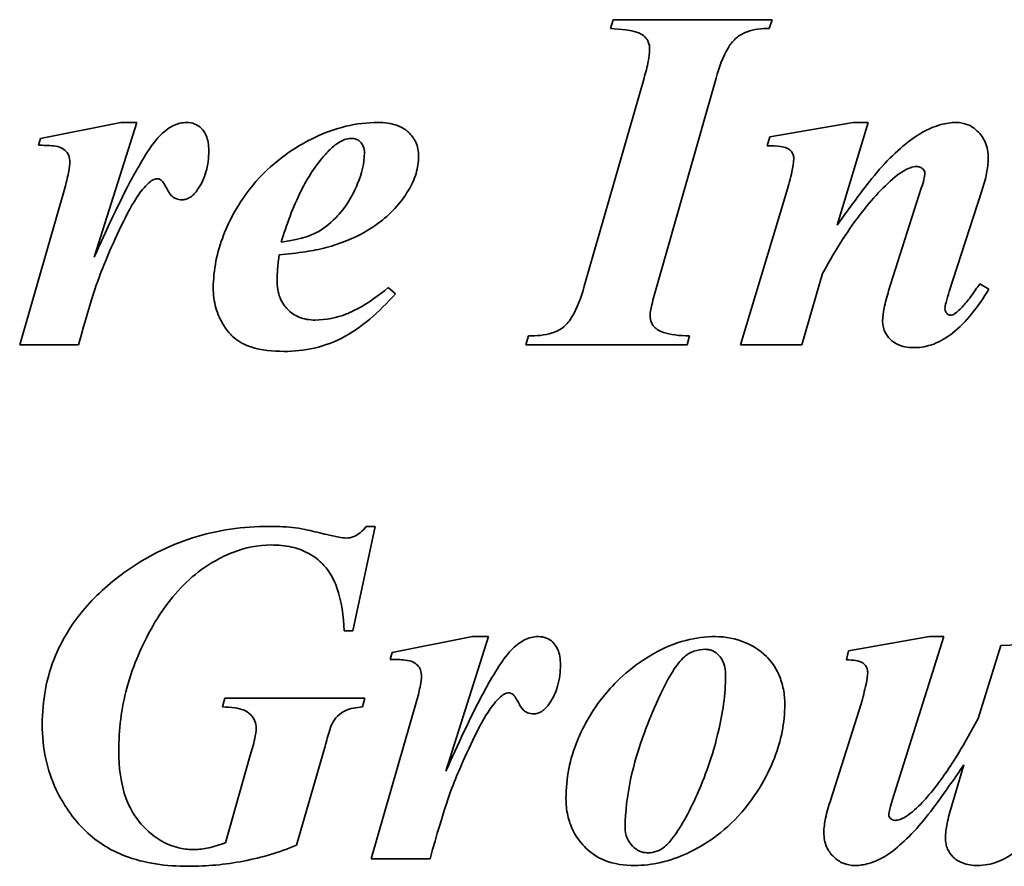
# Model space of a CAD drawing. Header units: millimetres. Extents: x 187 to 653, y 111 to 483.
# Tile 3 of 5: x 377 to 438, y 299 to 351. Entities that reach past the tile are written whole.
import ezdxf

# ---------------------------------------------------------------- set-up
doc = ezdxf.new("R2010")
doc.units = ezdxf.units.MM
doc.header["$LTSCALE"] = 2
doc.layers.add('Krawędzie widoczne(ISO)', color=7, linetype='Continuous', lineweight=35, true_color=0x262659)

msp = doc.modelspace()

# ---------------------------------------------------------------- linework, layer by layer
at = {"layer": 'Krawędzie widoczne(ISO)'}
for p, q in [((413.456, 350.743), (413.293, 350.204)), ((423.244, 350.743), (413.456, 350.743)), ((423.048, 350.204), (423.244, 350.743)), ((415.352, 347.149), (411.675, 334.338)), ((416.136, 334.338), (419.78, 347.149)), ((383.162, 344.42), (378.227, 343.439)), ((381.528, 336.135), (384.142, 344.42)), ((384.142, 344.42), (383.162, 344.42)), ((428.211, 344.42), (423.097, 343.537)), ((427.231, 338.096), (429.142, 344.42)), ((429.142, 344.42), (428.211, 344.42)), ((423.097, 343.537), (422.933, 342.982)), ((378.227, 343.439), (378.097, 343.015)), ((379.747, 340.515), (376.937, 330.743)), ((424.142, 340.188), (421.283, 330.743)), ((432.41, 340.384), (430.401, 334.06)), ((434.126, 334.011), (436.136, 340.22)), ((425.057, 330.743), (426.332, 335.122)), ((436.561, 334.158), (436.005, 334.485)), ((400.057, 333.881), (399.616, 334.256)), ((408.244, 331.282), (408.08, 330.743)), ((417.999, 330.743), (418.146, 331.282)), ((376.937, 330.743), (380.548, 330.743)), ((408.08, 330.743), (417.999, 330.743)), ((421.283, 330.743), (425.057, 330.743)), ((397.427, 313.146), (398.799, 319.568)), ((398.799, 319.568), (398.26, 319.568)), ((396.904, 313.146), (397.427, 313.146)), ((404.796, 312.787), (399.861, 311.807)), ((403.162, 304.503), (405.776, 312.787)), ((405.776, 312.787), (404.796, 312.787)), ((432.917, 312.787), (427.933, 311.905)), ((430.646, 302.771), (433.799, 312.787)), ((433.799, 312.787), (432.917, 312.787)), ((437.296, 312.248), (435.907, 307.738)), ((441.038, 312.378), (437.296, 312.248)), ((399.861, 311.807), (399.731, 311.382)), ((427.933, 311.905), (427.803, 311.349)), ((389.567, 308.996), (389.42, 308.457)), ((398.178, 308.996), (389.567, 308.996)), ((398.031, 308.457), (398.178, 308.996)), ((401.381, 308.882), (398.571, 299.11)), ((428.701, 308.653), (426.839, 302.754)), ((391.103, 305.401), (389.6, 300.107)), ((393.963, 299.944), (395.695, 305.908)), ((435.025, 304.895), (434.29, 302.395)), ((398.571, 299.11), (402.182, 299.11))]:
    msp.add_line(p, q, dxfattribs=at)
for points, knots in [([(413.293, 350.204), (413.878, 350.168), (414.63, 350.092), (415.15, 349.876), (415.278, 349.814), (415.496, 349.594), (415.566, 349.489), (415.672, 349.23), (415.695, 349.081), (415.695, 348.93)], [-0.4248752, -0.4248752, -0.4248752, -0.4248752, -0.1383559, -0.1383559, -0.0839006, -0.0839006, -0.0454102, -0.0454102, 0, 0, 0, 0]), ([(419.78, 347.149), (419.97, 347.811), (420.212, 348.483), (420.644, 349.204), (420.796, 349.414), (421.112, 349.699), (421.337, 349.866), (422.121, 350.152), (422.595, 350.204), (423.048, 350.204)], [-0.7774323, -0.7774323, -0.7774323, -0.7774323, -0.4024771, -0.4024771, -0.2498261, -0.2498261, -0.1358414, -0.1358414, 0, 0, 0, 0]), ([(415.695, 348.93), (415.695, 348.69), (415.654, 348.416), (415.544, 347.843), (415.448, 347.48), (415.352, 347.149)], [-0.1747619, -0.1747619, -0.1747619, -0.1747619, -0.103463, -0.103463, 0, 0, 0, 0]), ([(387.214, 344.42), (387.069, 344.42), (386.926, 344.402), (386.639, 344.332), (386.499, 344.279), (386.058, 344.058), (385.785, 343.834), (385.548, 343.586)], [-0.191348, -0.191348, -0.191348, -0.191348, -0.1478674, -0.1478674, -0.1028004, -0.1028004, 0, 0, 0, 0]), ([(388.571, 342.688), (388.571, 342.858), (388.559, 343.032), (388.503, 343.346), (388.463, 343.491), (388.311, 343.842), (388.196, 343.98), (387.989, 344.181), (387.864, 344.266), (387.56, 344.392), (387.389, 344.42), (387.214, 344.42)], [-0.1940248, -0.1940248, -0.1940248, -0.1940248, -0.1645866, -0.1645866, -0.1389763, -0.1389763, -0.098568, -0.098568, -0.0523338, -0.0523338, 0, 0, 0, 0]), ([(398.963, 344.42), (398.303, 344.42), (397.652, 344.339), (396.336, 344.022), (395.685, 343.781), (394.158, 343.046), (392.871, 342.288), (390.465, 339.706), (389.812, 338.336), (389.074, 336.439), (388.848, 335.358), (388.848, 334.24)], [-1.228759, -1.228759, -1.228759, -1.228759, -1.055513, -1.055513, -0.873161, -0.873161, -0.610676, -0.610676, -0.335466, -0.335466, 0, 0, 0, 0]), ([(401.479, 342.345), (401.479, 342.496), (401.466, 342.646), (401.407, 342.934), (401.364, 343.07), (401.196, 343.439), (401.042, 343.645), (400.745, 343.922), (400.536, 344.098), (399.792, 344.373), (399.369, 344.42), (398.963, 344.42)], [-0.6846461, -0.6846461, -0.6846461, -0.6846461, -0.5632578, -0.5632578, -0.4480448, -0.4480448, -0.2376003, -0.2376003, -0.1217562, -0.1217562, 0, 0, 0, 0]), ([(434.551, 344.42), (434.235, 344.42), (433.922, 344.371), (433.14, 344.156), (432.759, 343.963), (431.871, 343.508), (431.03, 342.792), (430.156, 341.887)], [-0.4978925, -0.4978925, -0.4978925, -0.4978925, -0.4510378, -0.4510378, -0.3775823, -0.3775823, 0, 0, 0, 0]), ([(436.528, 342.198), (436.528, 342.379), (436.513, 342.56), (436.447, 342.903), (436.399, 343.063), (436.223, 343.465), (436.067, 343.691), (435.683, 344.057), (435.49, 344.19), (435.041, 344.377), (434.8, 344.42), (434.551, 344.42)], [-0.3473256, -0.3473256, -0.3473256, -0.3473256, -0.2884396, -0.2884396, -0.2338179, -0.2338179, -0.1457627, -0.1457627, -0.0746577, -0.0746577, 0, 0, 0, 0]), ([(385.548, 343.586), (384.987, 343.005), (384.351, 341.915), (383.064, 339.53), (382.211, 337.681), (381.528, 336.135)], [-0.8064157, -0.8064157, -0.8064157, -0.8064157, -0.5068713, -0.5068713, 0, 0, 0, 0]), ([(378.097, 343.015), (378.377, 343.015), (378.739, 343.008), (379.226, 342.952), (379.355, 342.92), (379.602, 342.804), (379.707, 342.731), (379.872, 342.558), (379.922, 342.477), (380.008, 342.251), (380.025, 342.108), (380.025, 341.969)], [-0.2037083, -0.2037083, -0.2037083, -0.2037083, -0.1486692, -0.1486692, -0.1086553, -0.1086553, -0.0723928, -0.0723928, -0.0416562, -0.0416562, 0, 0, 0, 0]), ([(395.744, 342.459), (395.928, 342.664), (396.134, 342.868), (396.525, 343.168), (396.718, 343.289), (397.053, 343.411), (397.19, 343.439), (397.329, 343.439)], [-0.1897526, -0.1897526, -0.1897526, -0.1897526, -0.1069357, -0.1069357, -0.0417403, -0.0417403, 0, 0, 0, 0]), ([(397.329, 343.439), (397.445, 343.439), (397.559, 343.421), (397.76, 343.336), (397.841, 343.279), (397.959, 343.159), (398.027, 343.079), (398.127, 342.828), (398.146, 342.692), (398.146, 342.557)], [-0.2132499, -0.2132499, -0.2132499, -0.2132499, -0.1425627, -0.1425627, -0.0811032, -0.0811032, -0.0404428, -0.0404428, 0, 0, 0, 0]), ([(422.933, 342.982), (423.215, 342.982), (423.517, 342.973), (423.865, 342.926), (424.018, 342.898), (424.252, 342.781), (424.326, 342.732), (424.426, 342.632), (424.477, 342.57), (424.553, 342.382), (424.567, 342.282), (424.567, 342.181)], [-0.4161438, -0.4161438, -0.4161438, -0.4161438, -0.2082954, -0.2082954, -0.1097549, -0.1097549, -0.0606192, -0.0606192, -0.0301452, -0.0301452, 0, 0, 0, 0]), ([(387.884, 340.286), (388.118, 340.62), (388.287, 340.985), (388.521, 341.802), (388.571, 342.245), (388.571, 342.688)], [-0.2550097, -0.2550097, -0.2550097, -0.2550097, -0.1328158, -0.1328158, 0, 0, 0, 0]), ([(398.146, 342.557), (398.146, 341.903), (397.979, 341.259), (397.553, 340.23), (397.192, 339.455), (396.37, 338.526), (395.918, 338.057), (395.006, 337.532), (394.415, 337.258), (393.031, 337.05)], [-6.211768, -6.211768, -6.211768, -6.211768, -3.252357, -3.252357, -1.164958, -1.164958, -0.41972, -0.41972, 0, 0, 0, 0]), ([(393.031, 337.05), (393.35, 338.118), (393.749, 339.211), (394.65, 341.008), (395.141, 341.796), (395.744, 342.459)], [-0.6037351, -0.6037351, -0.6037351, -0.6037351, -0.2687179, -0.2687179, 0, 0, 0, 0]), ([(400.858, 340.253), (401.056, 340.576), (401.216, 340.919), (401.427, 341.629), (401.479, 341.983), (401.479, 342.345)], [-0.2221561, -0.2221561, -0.2221561, -0.2221561, -0.1084602, -0.1084602, 0, 0, 0, 0]), ([(380.025, 341.969), (380.025, 341.831), (379.994, 341.629), (379.9, 341.135), (379.819, 340.799), (379.747, 340.515)], [-0.1497107, -0.1497107, -0.1497107, -0.1497107, -0.0879704, -0.0879704, 0, 0, 0, 0]), ([(424.567, 342.181), (424.561, 341.95), (424.51, 341.657), (424.37, 341), (424.253, 340.568), (424.142, 340.188)], [-0.2008489, -0.2008489, -0.2008489, -0.2008489, -0.1187848, -0.1187848, 0, 0, 0, 0]), ([(430.156, 341.887), (429.757, 341.461), (429.293, 340.88), (428.375, 339.689), (427.766, 338.851), (427.231, 338.096)], [-0.4494158, -0.4494158, -0.4494158, -0.4494158, -0.2776238, -0.2776238, 0, 0, 0, 0]), ([(430.646, 340.939), (431.027, 341.271), (431.397, 341.519), (431.863, 341.679), (431.998, 341.707), (432.133, 341.707)], [-0.1479695, -0.1479695, -0.1479695, -0.1479695, -0.0404399, -0.0404399, 0, 0, 0, 0]), ([(432.133, 341.707), (432.175, 341.707), (432.217, 341.703), (432.297, 341.685), (432.335, 341.671), (432.44, 341.619), (432.492, 341.574), (432.554, 341.507), (432.58, 341.47), (432.615, 341.387), (432.623, 341.343), (432.623, 341.299)], [-0.05561786, -0.05561786, -0.05561786, -0.05561786, -0.04808331, -0.04808331, -0.04080598, -0.04080598, -0.02706632, -0.02706632, -0.01340077, -0.01340077, 0, 0, 0, 0]), ([(436.136, 340.22), (436.254, 340.569), (436.358, 340.934), (436.488, 341.589), (436.528, 341.897), (436.528, 342.198)], [-0.200432, -0.200432, -0.200432, -0.200432, -0.0900148, -0.0900148, 0, 0, 0, 0]), ([(432.623, 341.299), (432.623, 341.186), (432.599, 341.051), (432.529, 340.746), (432.469, 340.555), (432.41, 340.384)], [-0.09345055, -0.09345055, -0.09345055, -0.09345055, -0.05423203, -0.05423203, 0, 0, 0, 0]), ([(380.548, 330.743), (381.443, 333.938), (381.801, 334.899), (382.478, 336.519), (383.288, 338.41), (384.372, 340.204), (384.661, 340.497), (384.909, 340.737), (385.008, 340.82), (385.107, 340.874)], [-0.3211236, -0.3211236, -0.3211236, -0.3211236, -0.1898487, -0.1898487, -0.0911938, -0.0911938, -0.0335857, -0.0335857, 0, 0, 0, 0]), ([(385.107, 340.874), (385.156, 340.899), (385.208, 340.92), (385.307, 340.948), (385.354, 340.956), (385.401, 340.956)], [-0.03066802, -0.03066802, -0.03066802, -0.03066802, -0.01406282, -0.01406282, 0, 0, 0, 0]), ([(385.401, 340.956), (385.433, 340.956), (385.465, 340.951), (385.529, 340.933), (385.56, 340.919), (385.613, 340.889), (385.642, 340.869), (385.747, 340.774), (385.879, 340.561), (386.085, 340.169), (386.154, 340.036), (386.357, 339.837), (386.448, 339.776), (386.668, 339.685), (386.793, 339.665), (386.92, 339.665)], [-0.5711365, -0.5711365, -0.5711365, -0.5711365, -0.4968443, -0.4968443, -0.4189069, -0.4189069, -0.3569699, -0.3569699, -0.1232072, -0.1232072, -0.0715777, -0.0715777, -0.0381327, -0.0381327, 0, 0, 0, 0]), ([(426.332, 335.122), (426.961, 336.282), (427.67, 337.445), (429.101, 339.375), (429.833, 340.222), (430.646, 340.939)], [-0.7213617, -0.7213617, -0.7213617, -0.7213617, -0.3251941, -0.3251941, 0, 0, 0, 0]), ([(386.92, 339.665), (387.01, 339.665), (387.097, 339.678), (387.271, 339.73), (387.353, 339.77), (387.612, 339.937), (387.763, 340.108), (387.884, 340.286)], [-0.1190473, -0.1190473, -0.1190473, -0.1190473, -0.0922739, -0.0922739, -0.0646918, -0.0646918, 0, 0, 0, 0]), ([(395.793, 336.724), (397.549, 337.203), (398.585, 337.915), (399.743, 338.753), (400.364, 339.446), (400.858, 340.253)], [-0.4286215, -0.4286215, -0.4286215, -0.4286215, -0.2839935, -0.2839935, 0, 0, 0, 0]), ([(392.77, 334.698), (392.77, 334.929), (392.784, 335.174), (392.827, 335.694), (392.862, 335.994), (392.901, 336.282)], [-0.1565889, -0.1565889, -0.1565889, -0.1565889, -0.0872414, -0.0872414, 0, 0, 0, 0]), ([(392.901, 336.282), (393.438, 336.326), (393.998, 336.385), (394.946, 336.53), (395.387, 336.613), (395.793, 336.724)], [-0.2882308, -0.2882308, -0.2882308, -0.2882308, -0.12621, -0.12621, 0, 0, 0, 0]), ([(395.123, 332.263), (394.776, 332.263), (394.432, 332.316), (393.852, 332.558), (393.623, 332.714), (393.27, 333.072), (393.091, 333.298), (392.822, 333.966), (392.77, 334.332), (392.77, 334.698)], [-0.5202129, -0.5202129, -0.5202129, -0.5202129, -0.3524179, -0.3524179, -0.2158179, -0.2158179, -0.1096815, -0.1096815, 0, 0, 0, 0]), ([(436.005, 334.485), (435.923, 334.371), (435.833, 334.245), (435.698, 334.053), (435.633, 333.959), (435.58, 333.881)], [-0.07122123, -0.07122123, -0.07122123, -0.07122123, -0.02847012, -0.02847012, 0, 0, 0, 0]), ([(388.848, 334.24), (388.848, 333.826), (388.899, 333.417), (389.12, 332.63), (389.284, 332.266), (389.792, 331.462), (390.065, 331.227), (390.419, 330.924), (390.781, 330.741), (391.802, 330.401), (392.523, 330.335), (393.195, 330.335)], [-0.3688304, -0.3688304, -0.3688304, -0.3688304, -0.3546149, -0.3546149, -0.3407771, -0.3407771, -0.3219657, -0.3219657, -0.2014899, -0.2014899, 0, 0, 0, 0]), ([(393.195, 330.335), (393.822, 330.335), (394.444, 330.399), (395.767, 330.703), (396.328, 330.938), (397.945, 331.759), (399.06, 332.759), (400.057, 333.881)], [-0.7445696, -0.7445696, -0.7445696, -0.7445696, -0.6085463, -0.6085463, -0.4502713, -0.4502713, 0, 0, 0, 0]), ([(399.616, 334.256), (398.316, 333.204), (397.513, 332.822), (396.428, 332.396), (395.787, 332.263), (395.123, 332.263)], [-0.3495432, -0.3495432, -0.3495432, -0.3495432, -0.1992159, -0.1992159, 0, 0, 0, 0]), ([(411.675, 334.338), (411.479, 333.662), (411.229, 332.97), (410.698, 332.095), (410.517, 331.929), (410.204, 331.674), (409.953, 331.555), (409.236, 331.326), (408.72, 331.282), (408.244, 331.282)], [-0.31999, -0.31999, -0.31999, -0.31999, -0.2636309, -0.2636309, -0.2248318, -0.2248318, -0.1428254, -0.1428254, 0, 0, 0, 0]), ([(415.727, 332.524), (415.727, 332.691), (415.768, 332.934), (415.911, 333.568), (416.03, 333.986), (416.136, 334.338)], [-0.1937313, -0.1937313, -0.1937313, -0.1937313, -0.1104222, -0.1104222, 0, 0, 0, 0]), ([(430.401, 334.06), (430.295, 333.717), (430.191, 333.339), (430.07, 332.745), (430.025, 332.461), (430.025, 332.214)], [-0.1829161, -0.1829161, -0.1829161, -0.1829161, -0.074158, -0.074158, 0, 0, 0, 0]), ([(431.986, 330.564), (432.395, 330.564), (432.79, 330.642), (433.591, 330.949), (433.978, 331.185), (435.185, 332.134), (435.928, 333.112), (436.561, 334.158)], [-0.6565687, -0.6565687, -0.6565687, -0.6565687, -0.5184327, -0.5184327, -0.3669549, -0.3669549, 0, 0, 0, 0]), ([(433.865, 332.949), (433.865, 333.052), (433.899, 333.213), (433.983, 333.551), (434.06, 333.803), (434.126, 334.011)], [-0.1036539, -0.1036539, -0.1036539, -0.1036539, -0.0655189, -0.0655189, 0, 0, 0, 0]), ([(435.58, 333.881), (435.415, 333.646), (435.236, 333.413), (434.884, 333.017), (434.707, 332.841), (434.518, 332.688)], [-0.1591521, -0.1591521, -0.1591521, -0.1591521, -0.0729615, -0.0729615, 0, 0, 0, 0]), ([(434.208, 332.557), (434.188, 332.557), (434.169, 332.56), (434.13, 332.57), (434.111, 332.578), (434.046, 332.614), (434.006, 332.65), (433.942, 332.72), (433.912, 332.763), (433.874, 332.854), (433.865, 332.901), (433.865, 332.949)], [-0.05299147, -0.05299147, -0.05299147, -0.05299147, -0.04814797, -0.04814797, -0.04298982, -0.04298982, -0.02991444, -0.02991444, -0.01447669, -0.01447669, 0, 0, 0, 0]), ([(434.518, 332.688), (434.465, 332.645), (434.404, 332.606), (434.297, 332.566), (434.253, 332.557), (434.208, 332.557)], [-0.03423187, -0.03423187, -0.03423187, -0.03423187, -0.01359658, -0.01359658, 0, 0, 0, 0]), ([(416.152, 331.691), (416.074, 331.745), (416.003, 331.808), (415.884, 331.952), (415.837, 332.03), (415.749, 332.245), (415.727, 332.383), (415.727, 332.524)], [-0.0982451, -0.0982451, -0.0982451, -0.0982451, -0.06962249, -0.06962249, -0.04224787, -0.04224787, 0, 0, 0, 0]), ([(430.025, 332.214), (430.025, 332.102), (430.035, 331.99), (430.077, 331.775), (430.108, 331.673), (430.234, 331.381), (430.357, 331.213), (430.613, 330.966), (430.786, 330.823), (431.355, 330.603), (431.674, 330.564), (431.986, 330.564)], [-0.4447939, -0.4447939, -0.4447939, -0.4447939, -0.3764154, -0.3764154, -0.3110051, -0.3110051, -0.1826181, -0.1826181, -0.0935196, -0.0935196, 0, 0, 0, 0]), ([(418.146, 331.282), (417.512, 331.297), (416.958, 331.36), (416.415, 331.542), (416.272, 331.605), (416.152, 331.691)], [-0.1721824, -0.1721824, -0.1721824, -0.1721824, -0.0440577, -0.0440577, 0, 0, 0, 0]), ([(392.296, 319.568), (390.683, 319.568), (389.099, 319.346), (386.046, 318.375), (384.648, 317.656), (383.358, 316.725)], [-0.9610068, -0.9610068, -0.9610068, -0.9610068, -0.4771461, -0.4771461, 0, 0, 0, 0]), ([(393.914, 319.486), (393.655, 319.514), (393.394, 319.534), (392.855, 319.562), (392.575, 319.568), (392.296, 319.568)], [-0.1618507, -0.1618507, -0.1618507, -0.1618507, -0.0836742, -0.0836742, 0, 0, 0, 0]), ([(395.825, 319.061), (395.456, 319.154), (395.035, 319.256), (394.442, 319.388), (394.141, 319.452), (393.914, 319.486)], [-0.1861237, -0.1861237, -0.1861237, -0.1861237, -0.0688611, -0.0688611, 0, 0, 0, 0]), ([(398.26, 319.568), (398.148, 319.427), (398.022, 319.292), (397.762, 319.081), (397.631, 318.997), (397.342, 318.88), (397.191, 318.849), (397.035, 318.849)], [-0.1475275, -0.1475275, -0.1475275, -0.1475275, -0.0934435, -0.0934435, -0.0470034, -0.0470034, 0, 0, 0, 0]), ([(397.035, 318.849), (396.904, 318.849), (396.726, 318.875), (396.33, 318.944), (396.06, 319.005), (395.825, 319.061)], [-0.1198084, -0.1198084, -0.1198084, -0.1198084, -0.0722359, -0.0722359, 0, 0, 0, 0]), ([(383.031, 305.744), (383.031, 307.059), (383.195, 308.353), (383.932, 311.113), (384.513, 312.341), (385.644, 314.367), (386.41, 315.427), (388.389, 317.218), (389.415, 317.713), (390.811, 318.259), (391.605, 318.424), (392.427, 318.424)], [-0.9183833, -0.9183833, -0.9183833, -0.9183833, -0.7885294, -0.7885294, -0.6362319, -0.6362319, -0.4496473, -0.4496473, -0.2465937, -0.2465937, 0, 0, 0, 0]), ([(392.427, 318.424), (392.843, 318.424), (393.262, 318.386), (394.035, 318.211), (394.387, 318.084), (395.188, 317.648), (395.488, 317.354), (396.018, 316.774), (396.272, 316.296), (396.75, 314.968), (396.868, 314.022), (396.904, 313.146)], [-0.6099318, -0.6099318, -0.6099318, -0.6099318, -0.5510457, -0.5510457, -0.4978443, -0.4978443, -0.4221382, -0.4221382, -0.2628869, -0.2628869, 0, 0, 0, 0]), ([(383.358, 316.725), (382.416, 316.036), (381.544, 315.251), (380.116, 313.521), (379.555, 312.614), (378.578, 310.267), (378.325, 308.844), (378.325, 307.378)], [-1.112712, -1.112712, -1.112712, -1.112712, -0.762553, -0.762553, -0.439827, -0.439827, 0, 0, 0, 0]), ([(408.848, 312.787), (408.703, 312.787), (408.56, 312.769), (408.273, 312.699), (408.133, 312.646), (407.692, 312.425), (407.419, 312.201), (407.182, 311.954)], [-0.191348, -0.191348, -0.191348, -0.191348, -0.1478674, -0.1478674, -0.1028004, -0.1028004, 0, 0, 0, 0]), ([(410.205, 311.055), (410.205, 311.226), (410.193, 311.399), (410.137, 311.713), (410.097, 311.858), (409.945, 312.209), (409.83, 312.347), (409.623, 312.548), (409.498, 312.633), (409.194, 312.759), (409.023, 312.787), (408.848, 312.787)], [-0.1940248, -0.1940248, -0.1940248, -0.1940248, -0.1645866, -0.1645866, -0.1389763, -0.1389763, -0.098568, -0.098568, -0.0523338, -0.0523338, 0, 0, 0, 0]), ([(419.747, 312.787), (419.13, 312.787), (418.523, 312.711), (417.172, 312.361), (416.582, 312.08), (414.604, 311.027), (413.61, 310.009), (412.031, 308.138), (411.492, 306.976), (410.774, 305.256), (410.548, 304.06), (410.548, 302.82)], [-0.7161253, -0.7161253, -0.7161253, -0.7161253, -0.6942939, -0.6942939, -0.6667009, -0.6667009, -0.5591016, -0.5591016, -0.3720527, -0.3720527, 0, 0, 0, 0]), ([(424.012, 308.62), (424.012, 308.934), (423.984, 309.246), (423.864, 309.849), (423.775, 310.136), (423.402, 310.995), (423.085, 311.359), (422.456, 311.99), (421.963, 312.257), (420.977, 312.669), (420.374, 312.787), (419.747, 312.787)], [-0.4373063, -0.4373063, -0.4373063, -0.4373063, -0.4079948, -0.4079948, -0.3798413, -0.3798413, -0.3204635, -0.3204635, -0.1880443, -0.1880443, 0, 0, 0, 0]), ([(417.835, 311.545), (418.009, 311.697), (418.205, 311.812), (418.655, 311.969), (418.898, 312.003), (419.142, 312.003)], [-0.1428238, -0.1428238, -0.1428238, -0.1428238, -0.0734734, -0.0734734, 0, 0, 0, 0]), ([(419.142, 312.003), (419.218, 312.003), (419.293, 311.995), (419.44, 311.964), (419.51, 311.941), (419.723, 311.844), (419.849, 311.747), (420.05, 311.535), (420.161, 311.395), (420.336, 310.931), (420.368, 310.661), (420.368, 310.401)], [-0.3128747, -0.3128747, -0.3128747, -0.3128747, -0.272738, -0.272738, -0.2332186, -0.2332186, -0.1486831, -0.1486831, -0.0780514, -0.0780514, 0, 0, 0, 0]), ([(399.731, 311.382), (400.011, 311.382), (400.373, 311.375), (400.86, 311.319), (400.989, 311.287), (401.236, 311.171), (401.341, 311.098), (401.506, 310.925), (401.556, 310.844), (401.642, 310.618), (401.659, 310.475), (401.659, 310.336)], [-0.2037083, -0.2037083, -0.2037083, -0.2037083, -0.1486692, -0.1486692, -0.1086553, -0.1086553, -0.0723928, -0.0723928, -0.0416562, -0.0416562, 0, 0, 0, 0]), ([(407.182, 311.954), (406.621, 311.372), (405.985, 310.283), (404.698, 307.897), (403.845, 306.048), (403.162, 304.503)], [-0.8064157, -0.8064157, -0.8064157, -0.8064157, -0.5068713, -0.5068713, 0, 0, 0, 0]), ([(414.191, 301.055), (414.191, 303.004), (414.693, 305.007), (415.52, 307.265), (416.277, 309.339), (417.343, 310.999), (417.582, 311.316), (417.835, 311.545)], [-2.292294, -2.292294, -2.292294, -2.292294, -0.520514, -0.520514, -0.102553, -0.102553, 0, 0, 0, 0]), ([(409.518, 308.653), (409.752, 308.987), (409.921, 309.352), (410.155, 310.169), (410.205, 310.612), (410.205, 311.055)], [-0.2550097, -0.2550097, -0.2550097, -0.2550097, -0.1328158, -0.1328158, 0, 0, 0, 0]), ([(427.803, 311.349), (427.981, 311.349), (428.189, 311.342), (428.513, 311.294), (428.608, 311.264), (428.786, 311.175), (428.866, 311.122), (429.003, 310.981), (429.04, 310.911), (429.095, 310.776), (429.11, 310.688), (429.11, 310.597)], [-0.0972648, -0.0972648, -0.0972648, -0.0972648, -0.07652705, -0.07652705, -0.05940853, -0.05940853, -0.0436281, -0.0436281, -0.02707134, -0.02707134, 0, 0, 0, 0]), ([(401.659, 310.336), (401.659, 310.198), (401.628, 309.996), (401.534, 309.503), (401.453, 309.166), (401.381, 308.882)], [-0.1497107, -0.1497107, -0.1497107, -0.1497107, -0.0879704, -0.0879704, 0, 0, 0, 0]), ([(420.368, 310.401), (420.368, 309.234), (420.19, 308.05), (419.726, 306.11), (419.353, 304.756), (418.236, 302.192), (417.646, 301.104), (416.984, 300.214), (416.799, 299.997), (416.61, 299.846)], [-1.006678, -1.006678, -1.006678, -1.006678, -0.58764, -0.58764, -0.289979, -0.289979, -0.072633, -0.072633, 0, 0, 0, 0]), ([(429.11, 310.597), (429.11, 310.405), (429.066, 310.134), (428.927, 309.472), (428.808, 309.03), (428.701, 308.653)], [-0.2015755, -0.2015755, -0.2015755, -0.2015755, -0.1175559, -0.1175559, 0, 0, 0, 0]), ([(402.182, 299.11), (403.077, 302.305), (403.435, 303.266), (404.112, 304.886), (404.922, 306.777), (406.006, 308.571), (406.295, 308.865), (406.543, 309.104), (406.642, 309.187), (406.74, 309.241)], [-0.3211236, -0.3211236, -0.3211236, -0.3211236, -0.1898487, -0.1898487, -0.0911938, -0.0911938, -0.0335857, -0.0335857, 0, 0, 0, 0]), ([(406.74, 309.241), (406.79, 309.266), (406.842, 309.288), (406.941, 309.315), (406.988, 309.323), (407.035, 309.323)], [-0.03066802, -0.03066802, -0.03066802, -0.03066802, -0.01406282, -0.01406282, 0, 0, 0, 0]), ([(407.035, 309.323), (407.067, 309.323), (407.099, 309.318), (407.163, 309.3), (407.194, 309.286), (407.247, 309.256), (407.276, 309.236), (407.381, 309.141), (407.513, 308.928), (407.719, 308.536), (407.788, 308.403), (407.991, 308.205), (408.082, 308.143), (408.302, 308.052), (408.427, 308.032), (408.554, 308.032)], [-0.5711365, -0.5711365, -0.5711365, -0.5711365, -0.4968443, -0.4968443, -0.4189069, -0.4189069, -0.3569699, -0.3569699, -0.1232072, -0.1232072, -0.0715777, -0.0715777, -0.0381327, -0.0381327, 0, 0, 0, 0]), ([(389.42, 308.457), (389.668, 308.457), (389.928, 308.444), (390.365, 308.376), (390.564, 308.328), (390.825, 308.215), (391, 308.131), (391.273, 307.845), (391.354, 307.727), (391.469, 307.451), (391.495, 307.303), (391.495, 307.15)], [-0.5270255, -0.5270255, -0.5270255, -0.5270255, -0.323241, -0.323241, -0.1643699, -0.1643699, -0.0895141, -0.0895141, -0.0459094, -0.0459094, 0, 0, 0, 0]), ([(396.152, 307.411), (396.242, 307.59), (396.355, 307.754), (396.651, 308.052), (396.809, 308.153), (397.274, 308.367), (397.651, 308.433), (398.031, 308.457)], [-0.2264547, -0.2264547, -0.2264547, -0.2264547, -0.1729972, -0.1729972, -0.1142845, -0.1142845, 0, 0, 0, 0]), ([(408.554, 308.032), (408.644, 308.032), (408.731, 308.045), (408.905, 308.098), (408.987, 308.137), (409.246, 308.304), (409.397, 308.475), (409.518, 308.653)], [-0.1190473, -0.1190473, -0.1190473, -0.1190473, -0.0922739, -0.0922739, -0.0646918, -0.0646918, 0, 0, 0, 0]), ([(414.763, 298.702), (415.31, 298.702), (415.85, 298.766), (416.94, 299.017), (417.478, 299.209), (418.798, 299.822), (419.995, 300.499), (422.362, 303.052), (423.038, 304.465), (423.782, 306.376), (424.012, 307.479), (424.012, 308.62)], [-1.203899, -1.203899, -1.203899, -1.203899, -1.043147, -1.043147, -0.875174, -0.875174, -0.615126, -0.615126, -0.342385, -0.342385, 0, 0, 0, 0]), ([(378.325, 307.378), (378.325, 306.668), (378.392, 305.962), (378.684, 304.605), (378.899, 303.966), (379.586, 302.523), (380.19, 301.599), (381.745, 300.103), (382.552, 299.629), (384.628, 298.825), (385.974, 298.653), (387.296, 298.653)], [-1.388241, -1.388241, -1.388241, -1.388241, -1.166439, -1.166439, -0.954595, -0.954595, -0.667145, -0.667145, -0.396518, -0.396518, 0, 0, 0, 0]), ([(391.495, 307.15), (391.495, 306.979), (391.444, 306.716), (391.319, 306.157), (391.204, 305.744), (391.103, 305.401)], [-0.1705873, -0.1705873, -0.1705873, -0.1705873, -0.1071299, -0.1071299, 0, 0, 0, 0]), ([(395.695, 305.908), (395.774, 306.217), (395.876, 306.599), (396.034, 307.116), (396.099, 307.304), (396.152, 307.411)], [-0.0894463, -0.0894463, -0.0894463, -0.0894463, -0.03604772, -0.03604772, 0, 0, 0, 0]), ([(435.907, 307.738), (435.387, 306.757), (434.812, 305.753), (433.715, 304.091), (433.165, 303.341), (432.574, 302.689)], [-0.598089, -0.598089, -0.598089, -0.598089, -0.2642109, -0.2642109, 0, 0, 0, 0]), ([(387.672, 299.682), (387.38, 299.682), (387.091, 299.711), (386.525, 299.832), (386.254, 299.922), (385.435, 300.297), (384.952, 300.673), (384.234, 301.438), (383.813, 301.955), (383.148, 303.735), (383.031, 304.759), (383.031, 305.744)], [-1.31633, -1.31633, -1.31633, -1.31633, -1.133359, -1.133359, -0.95351, -0.95351, -0.569159, -0.569159, -0.295613, -0.295613, 0, 0, 0, 0]), ([(432.263, 301.137), (432.627, 301.548), (433.068, 302.132), (433.926, 303.301), (434.513, 304.145), (435.025, 304.895)], [-0.4330656, -0.4330656, -0.4330656, -0.4330656, -0.2721817, -0.2721817, 0, 0, 0, 0]), ([(410.548, 302.82), (410.548, 302.469), (410.582, 302.12), (410.731, 301.453), (410.84, 301.141), (411.229, 300.366), (411.526, 300.011), (412.111, 299.439), (412.499, 299.191), (413.514, 298.788), (414.142, 298.702), (414.763, 298.702)], [-0.5649677, -0.5649677, -0.5649677, -0.5649677, -0.496611, -0.496611, -0.4317526, -0.4317526, -0.3274444, -0.3274444, -0.1865404, -0.1865404, 0, 0, 0, 0]), ([(426.839, 302.754), (426.716, 302.386), (426.6, 301.99), (426.461, 301.329), (426.414, 301.017), (426.414, 300.728)], [-0.2034179, -0.2034179, -0.2034179, -0.2034179, -0.0865957, -0.0865957, 0, 0, 0, 0]), ([(430.417, 301.807), (430.417, 301.905), (430.441, 302.04), (430.519, 302.369), (430.585, 302.585), (430.646, 302.771)], [-0.100765, -0.100765, -0.100765, -0.100765, -0.0584623, -0.0584623, 0, 0, 0, 0]), ([(432.574, 302.689), (432.297, 302.388), (431.962, 302.057), (431.468, 301.707), (431.287, 301.599), (431.003, 301.502), (430.898, 301.48), (430.793, 301.48)], [-0.2137635, -0.2137635, -0.2137635, -0.2137635, -0.0899896, -0.0899896, -0.0315516, -0.0315516, 0, 0, 0, 0]), ([(434.29, 302.395), (434.174, 302.034), (434.068, 301.652), (433.939, 300.991), (433.897, 300.68), (433.897, 300.385)], [-0.2023507, -0.2023507, -0.2023507, -0.2023507, -0.0884667, -0.0884667, 0, 0, 0, 0]), ([(430.515, 301.594), (430.498, 301.608), (430.482, 301.624), (430.456, 301.659), (430.446, 301.677), (430.423, 301.732), (430.417, 301.769), (430.417, 301.807)], [-0.02437724, -0.02437724, -0.02437724, -0.02437724, -0.01770745, -0.01770745, -0.01130968, -0.01130968, 0, 0, 0, 0]), ([(435.874, 298.702), (436.291, 298.702), (436.693, 298.778), (437.502, 299.084), (437.888, 299.318), (439.083, 300.263), (439.799, 301.235), (440.401, 302.28)], [-0.6531867, -0.6531867, -0.6531867, -0.6531867, -0.5130347, -0.5130347, -0.3619517, -0.3619517, 0, 0, 0, 0]), ([(428.325, 298.702), (428.61, 298.702), (428.89, 298.746), (429.588, 298.946), (429.918, 299.125), (430.673, 299.537), (431.43, 300.221), (432.263, 301.137)], [-0.4899877, -0.4899877, -0.4899877, -0.4899877, -0.4435867, -0.4435867, -0.371449, -0.371449, 0, 0, 0, 0]), ([(430.793, 301.48), (430.741, 301.48), (430.69, 301.488), (430.594, 301.528), (430.552, 301.557), (430.515, 301.594)], [-0.03121584, -0.03121584, -0.03121584, -0.03121584, -0.0155708, -0.0155708, 0, 0, 0, 0]), ([(415.58, 299.486), (415.492, 299.486), (415.405, 299.495), (415.235, 299.53), (415.153, 299.556), (414.907, 299.663), (414.761, 299.772), (414.536, 300), (414.407, 300.154), (414.227, 300.596), (414.191, 300.824), (414.191, 301.055)], [-0.3334435, -0.3334435, -0.3334435, -0.3334435, -0.2864874, -0.2864874, -0.2404776, -0.2404776, -0.1430489, -0.1430489, -0.0692938, -0.0692938, 0, 0, 0, 0]), ([(426.414, 300.728), (426.414, 300.572), (426.427, 300.417), (426.485, 300.121), (426.527, 299.982), (426.69, 299.61), (426.838, 299.406), (427.196, 299.063), (427.389, 298.931), (427.836, 298.745), (428.077, 298.702), (428.325, 298.702)], [-0.3141795, -0.3141795, -0.3141795, -0.3141795, -0.2673241, -0.2673241, -0.2233414, -0.2233414, -0.1453083, -0.1453083, -0.0745191, -0.0745191, 0, 0, 0, 0]), ([(387.296, 298.653), (388.444, 298.653), (389.584, 298.757), (391.827, 299.192), (392.91, 299.515), (393.963, 299.944)], [-0.6853953, -0.6853953, -0.6853953, -0.6853953, -0.3408896, -0.3408896, 0, 0, 0, 0]), ([(389.6, 300.107), (389.262, 299.98), (388.907, 299.866), (388.267, 299.725), (387.966, 299.682), (387.672, 299.682)], [-0.1965558, -0.1965558, -0.1965558, -0.1965558, -0.088196, -0.088196, 0, 0, 0, 0]), ([(433.897, 300.385), (433.897, 300.266), (433.907, 300.148), (433.951, 299.921), (433.983, 299.815), (434.107, 299.527), (434.221, 299.365), (434.496, 299.099), (434.677, 298.962), (435.235, 298.744), (435.557, 298.702), (435.874, 298.702)], [-0.3804498, -0.3804498, -0.3804498, -0.3804498, -0.325239, -0.325239, -0.2732882, -0.2732882, -0.1795337, -0.1795337, -0.0951026, -0.0951026, 0, 0, 0, 0]), ([(416.61, 299.846), (416.466, 299.728), (416.307, 299.637), (415.954, 299.514), (415.769, 299.486), (415.58, 299.486)], [-0.1122469, -0.1122469, -0.1122469, -0.1122469, -0.0565673, -0.0565673, 0, 0, 0, 0])]:
    msp.add_open_spline(points, degree=3, knots=knots, dxfattribs=at)

doc.saveas('drawing.dxf')
